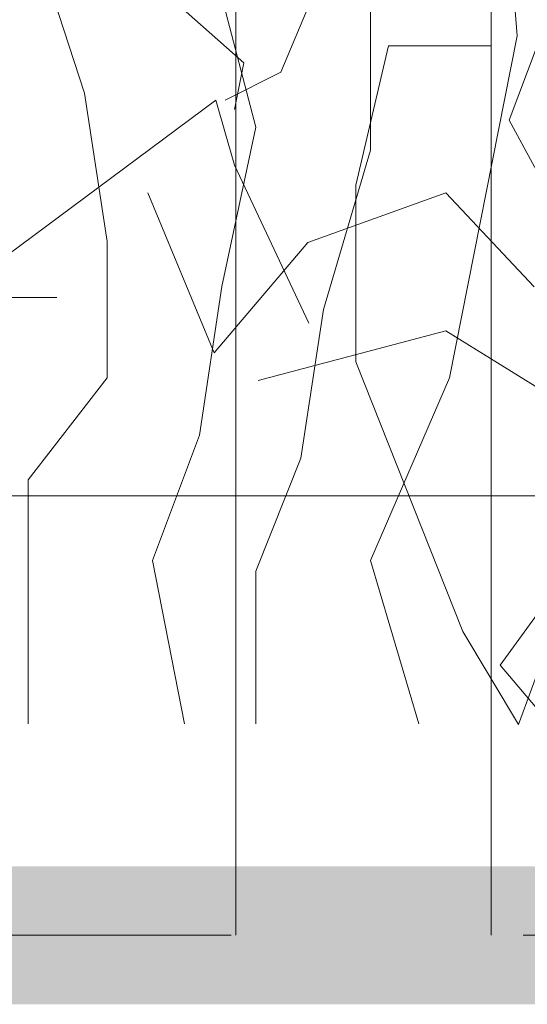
# Model space of a CAD drawing. Header units: millimetres. Extents: x 14400 to 93787, y -21104 to 39413.
# Tile 108 of 256: x 24637 to 24648, y 9746 to 9767. Entities that reach past the tile are written whole.
import ezdxf

# ---------------------------------------------------------------- set-up
doc = ezdxf.new("R2010")
doc.units = ezdxf.units.MM
doc.linetypes.add('HIDDEN', pattern=[9.525, 6.35, -3.175])
for name, color, linetype, lineweight in [('!MODUS_OPIS', 3, 'Continuous', 13), ('__MODUS_ŚCIANY', 2, 'Continuous', 35), ('_MODUS - zielen', 66, 'Continuous', 9), ('Hatch', 4, 'Continuous', 5)]:
    doc.layers.add(name, color=color, linetype=linetype, lineweight=lineweight)

msp = doc.modelspace()

# ---------------------------------------------------------------- hatches: boundary and pattern name
at = {"layer": 'Hatch', "ltscale": 2, "true_color": 0xc7c7c7}
h = msp.add_hatch(dxfattribs=at)
h.set_pattern_fill('GRATE', color=9, scale=7, angle=90)
h.paths.add_polyline_path([(24866.08516, 9993.23322), (25012.58516, 9993.23322), (25012.58516, 9747.23322), (24548.33412, 9747.23322), (24548.33412, 9824.23322), (24866.08516, 9824.23322)])

# ---------------------------------------------------------------- linework, layer by layer
at = {"layer": '!MODUS_OPIS', "linetype": 'HIDDEN', "ltscale": 2}
msp.add_lwpolyline([(25137.17444, 9747.23322), (24244.37684, 9747.23322)], dxfattribs=at)
at = {"layer": '__MODUS_ŚCIANY', "ltscale": 2, "const_width": 3}
msp.add_lwpolyline([(24476.35722, 9747.23322), (25137.17444, 9747.23322)], dxfattribs=at)
at = {"layer": '_MODUS - zielen', "transparency": 33554687}
for p, q in [((24648.09875, 9766.78852, -6681.00084), (24647.60794, 9772.97963, -6681.00084)), ((24642.41357, 9764.8038, -6681.00084), (24641.18656, 9769.51379, -6681.00084)), ((24638.69162, 9765.54437, -6681.00084), (24637.95541, 9767.79568, -6681.00084)), ((24644.90851, 9764.30022, -6681.00084), (24644.90851, 9767.52908, -6681.00084)), ((24646.62633, 9759.35326, -6681.00084), (24648.09875, 9766.78852, -6681.00084)), ((24639.18243, 9762.31551, -6681.00084), (24638.69162, 9765.54437, -6681.00084)), ((24641.67736, 9761.33797, -6681.00084), (24642.41357, 9764.8038, -6681.00084)), ((24643.88599, 9760.83438, -6681.00084), (24644.90851, 9764.30022, -6681.00084)), ((24640.06679, 9763.37291, -6681.00084), (24641.50679, 9759.89291, -6681.00084)), ((24643.54679, 9762.29291, -6681.00084), (24646.54679, 9763.37291, -6681.00084)), ((24646.54679, 9763.37291, -6681.00084), (24648.46679, 9761.33291, -6681.00084)), ((24639.18243, 9759.35326, -6681.00084), (24639.18243, 9762.31551, -6681.00084)), ((24641.50679, 9759.89291, -6681.00084), (24643.54679, 9762.29291, -6681.00084)), ((24641.18656, 9758.10911, -6681.00084), (24641.67736, 9761.33797, -6681.00084)), ((24643.39519, 9757.60552, -6681.00084), (24643.88599, 9760.83438, -6681.00084)), ((24646.54679, 9760.37291, -6681.00084), (24642.46679, 9759.29291, -6681.00084)), ((24649.06679, 9758.81291, -6681.00084), (24646.54679, 9760.37291, -6681.00084)), ((24637.46461, 9757.13156, -6681.00084), (24639.18243, 9759.35326, -6681.00084)), ((24644.90851, 9755.38383, -6681.00084), (24646.62633, 9759.35326, -6681.00084)), ((24640.16404, 9755.38383, -6681.00084), (24641.18656, 9758.10911, -6681.00084)), ((24642.41357, 9755.14685, -6681.00084), (24643.39519, 9757.60552, -6681.00084)), ((24637.46461, 9751.83284, -6681.00084), (24637.46461, 9757.13156, -6681.00084)), ((24640.86446, 9751.83284, -6681.00084), (24640.16404, 9755.38383, -6681.00084)), ((24645.95913, 9751.83284, -6681.00084), (24644.90851, 9755.38383, -6681.00084)), ((24642.41357, 9751.83284, -6681.00084), (24642.41357, 9755.14685, -6681.00084))]:
    msp.add_line(p, q, dxfattribs=at)
at = {"layer": '_MODUS - zielen', "transparency": 33554687, "elevation": -6681.00084}
for points in [[(24648.21549, 9768.82524), (24646.59867, 9769.22958), (24643.97095, 9768.42104), (24642.9611, 9765.99568), (24641.74822, 9765.38938)], [(24641.95019, 9765.18714), (24642.15216, 9766.19778), (24640.33337, 9767.81473), (24635.07792, 9767.00619), (24634.26899, 9766.39989)], [(24647.5184, 9766.57268), (24645.29567, 9766.57268), (24644.58825, 9763.54088), (24644.58825, 9759.70055), (24646.91249, 9753.83879), (24648.12536, 9751.81764), (24649.54021, 9755.65798), (24650.55112, 9760.10475), (24647.92339, 9764.95573), (24648.5293, 9766.57268), (24648.73127, 9766.57268)], [(24643.56701, 9760.5384), (24641.95019, 9763.9744), (24641.54625, 9765.38938), (24634.47096, 9760.13406), (24633.86505, 9760.13406)], [(24633.12281, 9753.15655), (24633.12281, 9753.98387), (24634.61198, 9755.47304), (24634.77745, 9756.96221), (24634.61198, 9758.12045), (24636.26662, 9759.60962), (24636.76301, 9761.0988), (24638.08672, 9761.0988)], [(24648.53768, 9754.21884), (24651.16541, 9754.21884), (24652.78222, 9755.9369), (24653.59116, 9754.52206), (24653.59116, 9751.28816), (24649.95253, 9750.47962), (24647.7298, 9753.10721), (24648.53768, 9754.21884)]]:
    msp.add_lwpolyline(points, dxfattribs=at)

doc.saveas('drawing.dxf')
